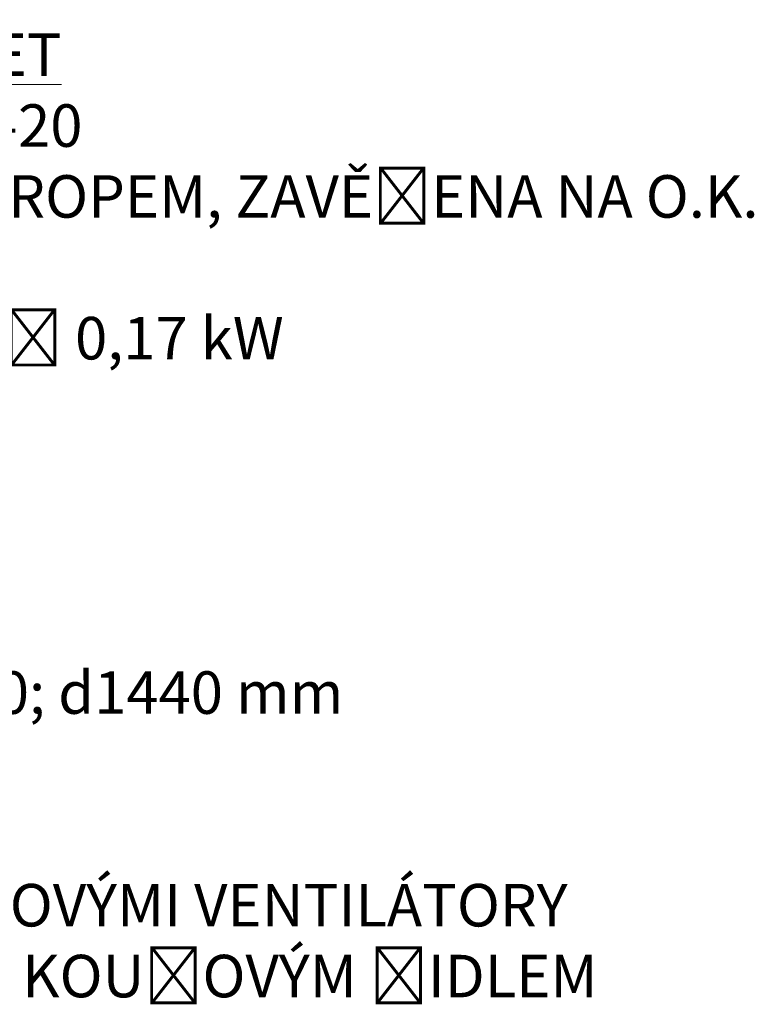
# Model space of a CAD drawing. Header units: millimetres. Extents: x 918337 to 1269480, y -257156 to -67477.
# Tile 105 of 114: x 1248425 to 1251016, y -105731 to -102258. Entities that reach past the tile are written whole.
import ezdxf

# ---------------------------------------------------------------- set-up
doc = ezdxf.new("R2010")
doc.units = ezdxf.units.MM
doc.layers.add('1VZT - LEGENDY', color=7, linetype='Continuous', lineweight=13)
doc.styles.get("Standard").update_dxf_attribs({"font": 'arial.ttf'})

msp = doc.modelspace()

# ---------------------------------------------------------------- texts
at = {"layer": '1VZT - LEGENDY', "lineweight": 5, "insert": (1245235.1, -102306), "char_height": 150, "attachment_point": 1}
msp.add_mtext_dynamic_manual_height_columns('\\A1;{\\LZAŘÍZENÍ Č.1.01 VĚTRÁNÍ TOALET}\\P-VZT JEDNOTKA Remak {\\A0;Vento 40-20}\\P-VZT SESTAVA UMÍSTĚNA POD STROPEM, ZAVĚŠENA NA O.K.\\P-VÝKON  P: 7.000m³/h, 100 Pa\\P-JMENOVITÝ VÝKON VENTILÁTORŮ 0,17 kW\\P-MAX. PROUD VENTILÁTORŮ 2 A\\P-JMENOVITÉ NAPĚTÍ 3x400 V\\P-TEPLOVODNÍ OHŘEV 7 kW\\P-FILTRACE P: G4\\P-ROZMĚRY JEDNOTKY v275; š540; d1440 mm\\P-HMOTNOST cca 50 kg %%P 10%\\P-DODÁVKA VČETNĚ MaR\\P-OVLÁDÁNÍ SLOUČENO S ODTAHOVÝMI VENTILÁTORY\\P{\\C1;-SÁNÍ JEDNOTKY ZABEZPEČENO KOUŘOVÝM ČIDLEM}', width=7941.607, gutter_width=12.5, heights=[0], dxfattribs=at)

doc.saveas('drawing.dxf')
